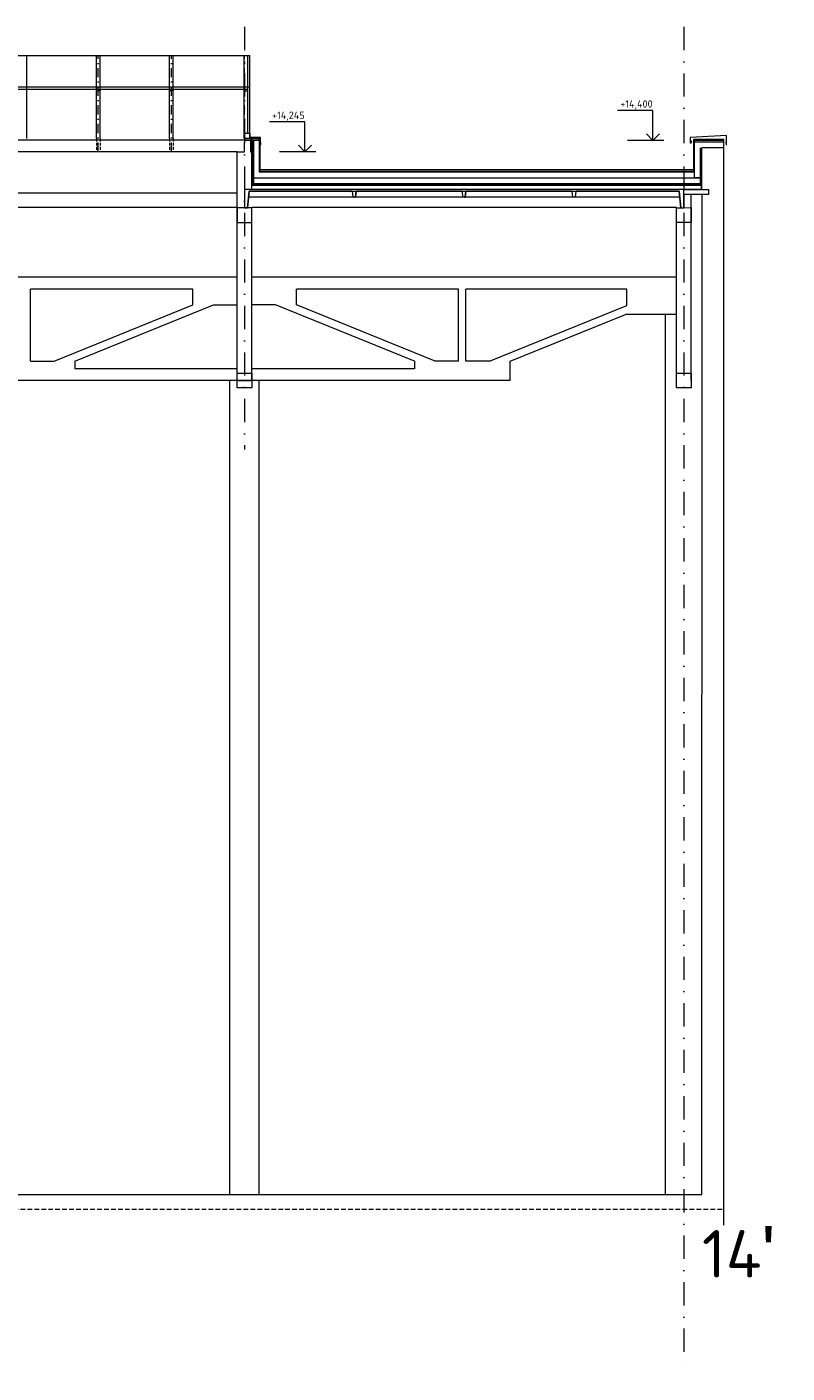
# Model space of a CAD drawing. Header units: millimetres. Extents: x -385852 to 693036, y -525006 to 444206.
# Tile 19 of 156: x 141575 to 151963, y -47075 to -28685. Entities that reach past the tile are written whole.
import ezdxf
from ezdxf.enums import TextEntityAlignment as Align

# ---------------------------------------------------------------- set-up
doc = ezdxf.new("R2010")
doc.units = ezdxf.units.MM
for name, pattern in [('CARKOVANA', [5, 3, -2]), ('CENTERX2', [101.6, 63.5, -12.7, 12.7, -12.7]), ('DASHDOT', [25.4, 12.7, -6.35, 0, -6.35]), ('HIDDEN', [9.525, 6.35, -3.175]), ('ČÁRKOVANÁ', [19.05, 12.7, -6.35])]:
    doc.linetypes.add(name, pattern=pattern)
for name, color, linetype, lineweight in [('A99_N_kce-pohl', 7, 'Continuous', 9), ('A99_N_kce-rez-sil', 6, 'Continuous', 18), ('A99_N_koty-50-vysk', 160, 'Continuous', 9), ('A99_N_txt-popis-200', 240, 'Continuous', 5), ('A99_S_kce-pohl', 61, 'Continuous', 5), ('A99_S_kce-rez-sil', 7, 'Continuous', 15), ('A99_S_osy', 1, 'CENTERX2', 5)]:
    doc.layers.add(name, color=color, linetype=linetype, lineweight=lineweight)
doc.styles.add('A99_kota', font='isocpeur.ttf', dxfattribs={"height": 2})
doc.styles.add('ad_popis 100', font='isocpeur.ttf', dxfattribs={"height": 200})

# ---------------------------------------------------------------- blocks, each defined once
blk = doc.blocks.new('*U124')
at = {"color": 0, "linetype": 'ByBlock', "lineweight": -2}
blk.add_line((-3, 0), (7, 0), dxfattribs=at)
for points in [[(0, 0), (0, 8.2), (0, 8.2), (9.7, 8.2)], [(-1.75, 1.75), (0, 0), (1.75, 1.75)]]:
    blk.add_lwpolyline(points, dxfattribs=at)
at = {"color": 0, "linetype": 'ByBlock', "lineweight": -2, "style": 'A99_kota'}
for tag, p in [('VYSKA', (9.2, 10.95)), ('POPIS', (9.2, 7.7))]:
    blk.add_attdef(tag, text='', height=2, dxfattribs=at).set_placement(p, align=Align.TOP_RIGHT)

msp = doc.modelspace()

# ---------------------------------------------------------------- linework, layer by layer
at = {"layer": 'A99_N_kce-pohl', "color": 1, "linetype": 'Continuous'}
for p, q in [((141575, -30210), (141575, -29075)), ((142525, -30210), (142525, -29075)), ((142575, -30210), (142575, -29075)), ((143525, -30210), (143525, -29075)), ((143575, -30210), (143575, -29075)), ((144545, -30210), (144545, -29075))]:
    msp.add_line(p, q, dxfattribs=at)
at = {"layer": 'A99_N_kce-pohl', "color": 1, "linetype": 'DASHDOT', "lineweight": 5, "ltscale": 10}
for p, q in [((142550, -30390), (142550, -29075)), ((143550, -30390), (143550, -29075))]:
    msp.add_line(p, q, dxfattribs=at)
at = {"layer": 'A99_N_kce-pohl', "color": 1, "linetype": 'Continuous'}
for points in [[(11930, -29075), (144620, -29075)], [(144595, -29510), (144595, -29075)], [(144620, -29510), (144620, -29075)], [(144550, -30230), (12000, -30230)], [(144620, -30200), (144760, -30200), (144760, -30655), (150690, -30655), (150690, -30220), (151100, -30220)], [(144620, -30205), (144755, -30205), (144755, -30660), (150695, -30660), (150695, -30225), (151100, -30225)], [(144620, -30210), (144750, -30210), (144750, -30665), (150700, -30665), (150700, -30230), (151100, -30230)], [(150780, -30745), (150700, -30745), (150700, -30255)], [(144760, -30634.8293), (150690, -30634.8293)]]:
    msp.add_lwpolyline(points, dxfattribs=at)
at = {"layer": 'A99_N_kce-pohl', "color": 1, "linetype": 'Continuous', "lineweight": 9, "flags": 128}
for points in [[(142525, -29540), (142575, -29540), (142575, -29557.5), (142525, -29557.5)], [(143525, -29540), (143575, -29540), (143575, -29557.5), (143525, -29557.5)], [(144595, -29540), (144545, -29540), (144545, -29560), (144595, -29560)]]:
    msp.add_lwpolyline(points, close=True, dxfattribs=at)
at = {"layer": 'A99_N_kce-pohl', "color": 1, "linetype": 'Continuous', "lineweight": 5}
for points in [[(144767.5, -30285), (144767.5, -30290), (144772.5, -30290), (144772.5, -30272.5), (144767.5, -30257.5), (144767.5, -30195), (144625, -30190), (144625, -30140)], [(144770, -30287.5), (144770, -30272.5), (144762.5, -30267.5), (144762.5, -30197.5), (144660, -30197.5)], [(151125, -30255), (151130, -30295), (151135, -30295), (151135, -30170), (150640, -30195), (150640, -30270), (150650, -30270), (150660, -30235)], [(151100, -30335), (150800, -30335)], [(151100, -30335), (151100, -30225)], [(144670, -30745), (150800, -30745)]]:
    msp.add_lwpolyline(points, dxfattribs=at)
at = {"layer": 'A99_N_kce-pohl', "color": 1, "linetype": 'ČÁRKOVANÁ', "ltscale": 3}
for points in [[(142525, -30210), (142525, -30390)], [(142575, -30210), (142575, -30390)], [(143525, -30210), (143525, -30390)], [(143575, -30210), (143575, -30390)]]:
    msp.add_lwpolyline(points, dxfattribs=at)
at = {"layer": 'A99_N_kce-pohl', "color": 1, "lineweight": 5}
for points in [[(144550, -30230), (144750, -30230), (144750, -30210), (144550, -30210)], [(144630, -30230), (144630, -30390), (144650, -30390), (144650, -30230)]]:
    msp.add_lwpolyline(points, close=True, dxfattribs=at)
at = {"layer": 'A99_N_kce-pohl', "color": 1, "linetype": 'CARKOVANA', "ltscale": 15, "const_width": 5}
for points in [[(144620, -30202.5), (144757.5, -30202.5), (144757.5, -30657.5), (150692.5, -30657.5), (150692.5, -30222.5), (151100, -30222.5)], [(144620, -30207.5), (144752.5, -30207.5), (144752.5, -30662.5), (150697.5, -30662.5), (150697.5, -30227.5), (151100, -30227.5)]]:
    msp.add_lwpolyline(points, dxfattribs=at)
at = {"layer": 'A99_N_kce-pohl', "color": 1, "linetype": 'Continuous', "lineweight": 5}
msp.add_lwpolyline([(151100, -30255), (151100, -30235), (150700, -30235), (150700, -30255)], close=True, dxfattribs=at)
at = {"layer": 'A99_N_kce-pohl', "color": 1, "linetype": 'Continuous', "lineweight": 0}
msp.add_lwpolyline([(150700, -30655), (150700, -30335)], dxfattribs=at)
at = {"layer": 'A99_N_kce-rez-sil', "color": 1, "linetype": 'Continuous', "flags": 128}
for points in [[(144620, -29510), (11930, -29510)], [(144550, -29540), (11965, -29540)], [(144595, -30140), (144595, -29510)], [(144620, -30140), (144620, -29510)]]:
    msp.add_lwpolyline(points, dxfattribs=at)
at = {"layer": 'A99_N_kce-rez-sil', "color": 1, "linetype": 'Continuous', "lineweight": 9, "flags": 128}
msp.add_lwpolyline([(144620, -30140), (144545, -30140), (144545, -30210), (144620, -30210)], close=True, dxfattribs=at)
at = {"layer": 'A99_S_kce-pohl', "linetype": 'Continuous'}
for p, q in [((150650, -33515), (150650, -30975)), ((144450, -31150.4829), (138650, -31150.4829)), ((144450, -33515), (144450, -31155)), ((144650, -33515), (144650, -31150.4829)), ((150450, -31150.4829), (144650, -31150.4829)), ((150450, -33515), (150450, -31150.4829)), ((144450, -32105), (138650, -32105)), ((150450, -32105), (144650, -32105)), ((143842.6932, -32265.9353), (141625, -32265.9353)), ((141625, -33253.1295), (141625, -32265.9353)), ((143842.6932, -32480.9232), (143842.6932, -32265.9353)), ((147475, -32265.9353), (145257.3068, -32265.9353)), ((145257.3068, -32480.9232), (145257.3068, -32265.9353)), ((147475, -33253.1295), (147475, -32265.9353)), ((149773.182, -32265.9353), (147575, -32265.9353)), ((147575, -33253.1295), (147575, -32265.9353)), ((149773.182, -32488.8691), (149773.182, -32265.9353)), ((141946.5158, -33253.1295), (143842.6932, -32480.9232)), ((142230.4998, -33253.1295), (144126.6773, -32480.9232)), ((144126.6773, -32480.9232), (144450, -32480.9232)), ((144973.3227, -32480.9232), (144650, -32480.9232)), ((146869.5002, -33253.1295), (144973.3227, -32480.9232)), ((147153.4842, -33253.1295), (145257.3068, -32480.9232)), ((147896.5158, -33253.1295), (149773.182, -32488.8691)), ((148180.4998, -33253.1295), (149755.1616, -32611.8585)), ((150450, -32611.8585), (149755.1616, -32611.8585)), ((150300, -44635), (150300, -32611.8585)), ((141625, -33253.1295), (141946.5158, -33253.1295)), ((142230.4998, -33253.1295), (142230.4998, -33354.0647)), ((146869.5002, -33253.1295), (146869.5002, -33354.0647)), ((147475, -33253.1295), (147153.4842, -33253.1295)), ((147896.5158, -33253.1295), (147575, -33253.1295)), ((148180.4998, -33515), (148180.4998, -33253.1295)), ((144450, -33354.0647), (142230.4998, -33354.0647)), ((146869.5002, -33354.0647), (144650, -33354.0647)), ((148180.4998, -33515), (140919.5002, -33515)), ((144350, -44635), (144350, -33515)), ((144450, -33515), (144650, -33515)), ((144750, -44635), (144750, -33515))]:
    msp.add_line(p, q, dxfattribs=at)
at = {"layer": 'A99_S_kce-pohl', "linetype": 'CARKOVANA', "lineweight": 0, "ltscale": 15}
for points, const_width in [([(144660, -30230), (144660, -30835), (150790, -30835), (150790, -30335)], 20), ([(144650, -30902.5), (150797.5, -30902.5), (150797.4042, -30845)], 5)]:
    msp.add_lwpolyline(points, dxfattribs=dict(at, const_width=const_width))
at = {"layer": 'A99_S_kce-pohl', "linetype": 'Continuous', "lineweight": 0}
for points in [[(144670, -30230), (144670, -30825), (150780, -30825), (150780, -30335)], [(144650, -30905), (144650, -30395)], [(144650, -30900), (150795, -30900), (150795, -30830)], [(144650, -30845), (150800, -30845)], [(150550, -31155), (150550, -30905), (144550, -30905), (144550, -31155), (144590, -31155), (144610, -30930), (150490, -30930), (150510, -31155)]]:
    msp.add_lwpolyline(points, dxfattribs=at)
at = {"layer": 'A99_S_kce-pohl', "linetype": 'Continuous', "lineweight": 5}
msp.add_lwpolyline([(150800, -30905), (150800, -30335)], dxfattribs=at)
at = {"layer": 'A99_S_kce-pohl', "linetype": 'Continuous'}
for points in [[(144450, -30390), (12100, -30390)], [(12100, -30950), (144450, -30950)], [(150500, -31010), (144600, -31010)], [(146050, -31010), (146035, -31010), (146025, -30930)], [(146050, -31010), (146065, -31010), (146075, -30930)], [(147550, -31010), (147535, -31010), (147525, -30930)], [(147550, -31010), (147565, -31010), (147575, -30930)], [(144590, -31155), (144450, -31155)], [(150510, -31155), (150550, -31155)]]:
    msp.add_lwpolyline(points, dxfattribs=at)
at = {"layer": 'A99_S_kce-pohl', "linetype": 'Continuous', "lineweight": 5}
msp.add_lwpolyline([(150890, -30905), (150890, -30975), (150550, -30975), (150550, -30905)], close=True, dxfattribs=at)
at = {"layer": 'A99_S_kce-rez-sil'}
for p, q in [((151100, -45055), (151100, -30335)), ((150800, -44635), (150802.5, -30975))]:
    msp.add_line(p, q, dxfattribs=at)
at = {"layer": 'A99_S_kce-rez-sil', "linetype": 'Continuous'}
msp.add_line((5450, -44635), (150800, -44635), dxfattribs=at)
at = {"layer": 'A99_S_kce-rez-sil', "color": 7, "linetype": 'HIDDEN', "lineweight": 5, "ltscale": 10}
msp.add_line((-150, -44835), (151100, -44835), dxfattribs=at)
at = {"layer": 'A99_S_kce-rez-sil', "linetype": 'Continuous', "flags": 128}
for points in [[(144450, -31155), (144450, -30390)], [(144450, -30390), (144550, -30390)], [(150510, -31155), (150490, -30930), (149075, -30930), (149065, -31010), (149035, -31010), (149025, -30930), (147575, -30930), (147565, -31010), (147535, -31010), (147525, -30930), (146075, -30930), (146065, -31010), (146035, -31010), (146025, -30930), (144610, -30930), (144590, -31155)], [(150800, -30975), (150550, -30975), (150550, -31155)], [(144450, -31155), (144450, -31355), (144650, -31355), (144650, -31155)], [(144650, -31155), (144590, -31155)], [(150550, -31155), (150650, -31152.5), (150650, -31355), (150450, -31355), (150450, -31155), (150510, -31155)]]:
    msp.add_lwpolyline(points, dxfattribs=at)
for points in [[(144450, -33417.2795), (144650, -33417.2795), (144650, -33615), (144450, -33615)], [(150450, -33417.2795), (150650, -33417.2795), (150650, -33615), (150450, -33615)]]:
    msp.add_lwpolyline(points, close=True, dxfattribs=at)
at = {"layer": 'A99_S_osy', "linetype": 'DASHDOT', "lineweight": 5, "ltscale": 25}
for p, q in [((144550, -28685), (144550, -34460)), ((150550, -28685), (150550, -47075))]:
    msp.add_line(p, q, dxfattribs=at)
at = {"layer": 'A99_S_osy', "linetype": 'DASHDOT', "lineweight": 5, "ltscale": 10}
msp.add_line((144550, -30390), (144550, -29075), dxfattribs=at)

# ---------------------------------------------------------------- block references
at = {"layer": 'A99_N_koty-50-vysk', "lineweight": 5}
ref = msp.add_blockref('*U124', (150130, -30235), dxfattribs=dict(at, xscale=-50, yscale=50, zscale=50))
ref.add_attrib('VYSKA', '+14,400', dxfattribs={"layer": '0', "color": 0, "linetype": 'ByBlock', "lineweight": -2, "height": 100, "style": 'A99_kota'}).set_placement((150125, -29687.5), align=Align.TOP_RIGHT)
ref = msp.add_blockref('*U124', (145375, -30390), dxfattribs=dict(at, xscale=-50, yscale=50, zscale=50))
ref.add_attrib('VYSKA', '+14,245', dxfattribs={"layer": '0', "color": 0, "linetype": 'ByBlock', "lineweight": -2, "height": 100, "style": 'A99_kota'}).set_placement((145370, -29842.5), align=Align.TOP_RIGHT)

# ---------------------------------------------------------------- texts
at = {"layer": 'A99_N_txt-popis-200', "color": 1, "lineweight": 0, "insert": (150800, -45066.4846), "char_height": 650, "attachment_point": 1, "style": 'ad_popis 100'}
msp.add_mtext_dynamic_manual_height_columns("14{\\fArial|b0|i0|c238|p34;\\H1.08333x;'}", width=832.5, gutter_width=1000, heights=[0], dxfattribs=at)

doc.saveas('drawing.dxf')
